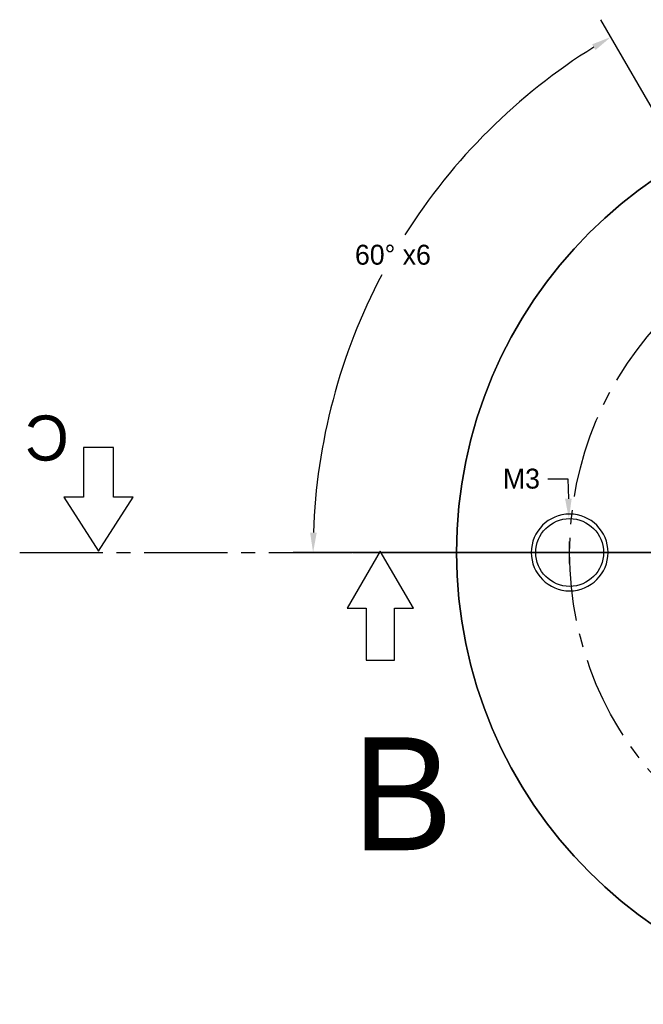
# Model space of a CAD drawing. Header units: inches. Extents: x 60.7 to 134.9, y -20 to 23.6.
# Tile 1 of 2: x 60.7 to 88.3, y -20 to 23.6. Entities that reach past the tile are written whole.
import ezdxf

# ---------------------------------------------------------------- set-up
doc = ezdxf.new("R2010")
doc.units = ezdxf.units.IN
doc.header["$LTSCALE"] = 24.5
doc.header["$MEASUREMENT"] = 0
doc.linetypes.add('CENTER2', pattern=[1.125, 0.75, -0.125, 0.125, -0.125])
doc.linetypes.add('HIDDEN2', pattern=[0.1875, 0.125, -0.0625])
for name, color, linetype in [('x house b-SYM', 251, 'CENTER2'), ('x house b-VIS', 7, 'Continuous'), ('x house f-HID', 7, 'HIDDEN2'), ('x house f-VIS', 7, 'Continuous'), ('x house s-HAT', 7, 'Continuous'), ('x house s-SYM', 251, 'CENTER2'), ('x house s-VIS', 7, 'Continuous'), ('x house top-DIM', 6, 'Continuous'), ('x house top-VIS', 7, 'Continuous'), ('y assy s-HAT', 7, 'Continuous'), ('y assy s-SYM', 251, 'CENTER2'), ('y assy s-VIS', 7, 'Continuous'), ('y assy top-DIM', 6, 'Continuous'), ('y assy top-SYM', 251, 'CENTER2'), ('y assy top-VIS', 7, 'Continuous')]:
    doc.layers.add(name, color=color, linetype=linetype)
doc.dimstyles.new('Standard 2', dxfattribs={"dimscale": 4.9, "dimtxt": 0.18, "dimasz": 0.18, "dimexe": 0.18, "dimexo": 0.0625, "dimgap": 0.09, "dimtad": 0, "dimtih": 1, "dimtoh": 1, "dimzin": 0, "dimdsep": 46, "dimtxsty": 'Standard', "dimcen": 0.1, "dimadec": 0, "dimazin": 0, "dimtfac": 1, "dimtofl": 0, "dimtmove": 0, "dimatfit": 3, "dimfxl": 0, "dimtolj": 1, "dimtzin": 0, "dimarcsym": 0})

# ---------------------------------------------------------------- blocks, each defined once
blk = doc.blocks.new('*D35')
at = {"layer": 'Defpoints', "color": 0}
for p in [(79.814, 16.938), (92.5, 12.99), (85, 0), (100, 0)]:
    blk.add_point(p, dxfattribs=at)
at = {"layer": 'x house top-DIM', "color": 0, "lineweight": -2}
for p, q in [((92.347, 13.256), (86.384, 23.584)), ((84.694, 0), (72.767, 0))]:
    blk.add_line(p, q, dxfattribs=at)
for start, end in [(121.9179, 147.7597), (152.1908, 178.0821)]:
    blk.add_arc((100, 0), 26.351, start, end, dxfattribs=at)
at = {"layer": 'x house top-DIM', "color": 0}
for points in [[(85.993, 22.493), (86.144, 22.241), (86.825, 22.82)], [(73.811, 0.879), (73.517, 0.884), (73.649, 0)]]:
    blk.add_solid(points, dxfattribs=at)
at = {"layer": 'x house top-DIM', "color": 0, "insert": (77.18, 13.175), "char_height": 0.882, "attachment_point": 5}
blk.add_mtext('\\A1;60° x6', dxfattribs=at)
blk = doc.blocks.new('*D39')
at = {"layer": 'Defpoints', "color": 0}
for p in [(84.965, 1.5), (85.035, -1.5)]:
    blk.add_point(p, dxfattribs=at)
at = {"layer": 'x house top-DIM', "color": 0, "lineweight": -2}
for p, q in [((84.041, 3.263), (84.923, 3.263)), ((84.923, 3.263), (84.944, 2.381)), ((85, -0.49), (85, 0.49)), ((84.51, 0), (85.49, 0))]:
    blk.add_line(p, q, dxfattribs=at)
at = {"layer": 'x house top-DIM', "color": 0}
blk.add_solid([(85.091, 2.385), (84.797, 2.378), (84.965, 1.5)], dxfattribs=at)
at = {"layer": 'x house top-DIM', "color": 0, "insert": (82.865, 3.263), "char_height": 0.882, "attachment_point": 5}
blk.add_mtext('\\A1;M3', dxfattribs=at)
blk = doc.blocks.new('gefbwy')
at = {"color": 0, "linetype": 'ByBlock'}
blk.add_lwpolyline([(0, -2.2), (0.6, -2.2), (0.6, 0), (1.4, 0), (0, 2.4), (-1.4, 0), (-0.6, 0), (-0.6, -2.2)], close=True, dxfattribs=at)

msp = doc.modelspace()

# ---------------------------------------------------------------- hatches: boundary and pattern name
at = {"layer": 'x house s-HAT', "extrusion": (-6.14643e-17, -1, -6.72082e-31)}
h = msp.add_hatch(dxfattribs=at)
h.set_pattern_fill('ANSI31', color=256, scale=4, style=0)
h.paths.add_polyline_path([(83.5, 52), (83.5, 60), (80, 60), (80, 52)])
h.paths.add_polyline_path([(106.399, 97.69), (105.75, 97.041), (105.75, 52), (113.3, 52), (113.3, 60), (108.75, 60), (108.75, 93.671), (107.421, 95), (108.75, 96.329), (108.75, 100), (105.75, 100), (105.75, 98.339)])
h.paths.add_polyline_path([(116.7, 60), (116.7, 52), (120, 52), (120, 60)])
h.paths.add_polyline_path([(94.25, 97.041), (93.601, 97.69), (94.25, 98.339), (94.25, 100), (91.25, 100), (91.25, 96.329), (92.579, 95), (91.25, 93.671), (91.25, 60), (86.5, 60), (86.5, 52), (94.25, 52)])
at = {"layer": 'x house s-HAT', "extrusion": (0, -1, 0)}
h = msp.add_hatch(dxfattribs=at)
h.set_pattern_fill('ANSI31', color=256, scale=4, style=0)
h.paths.add_polyline_path([(86.194, 60), (86.5, 60), (86.5, 52), (86.194, 52)])
h.paths.add_polyline_path([(83.8, 52), (83.8, 60), (83.5, 60), (83.5, 52)])
at = {"layer": 'y assy s-HAT', "extrusion": (-4.00288e-16, -1, 2.56567e-30)}
h = msp.add_hatch(dxfattribs=at)
h.set_pattern_fill('ANSI31', color=256, scale=4, style=0)
h.set_pattern_definition([(45, (74.98975, 1e-43), (-0.3535534, 0.3535534), [])])
h.paths.add_polyline_path([(93.601, 97.69), (94.25, 98.339), (94.25, 100), (91.25, 100), (91.25, 96.329), (92.579, 95), (91.25, 93.671), (91.25, 60), (86.5, 60), (86.5, 52), (94.25, 52), (94.25, 97.041)])
h.paths.add_polyline_path([(105.75, 98.339), (106.399, 97.69), (105.75, 97.041), (105.75, 52), (113.3, 52), (113.3, 60), (108.75, 60), (108.75, 93.671), (107.421, 95), (108.75, 96.329), (108.75, 100), (105.75, 100)])
h.paths.add_polyline_path([(116.7, 60), (116.7, 52), (120, 52), (120, 60)])
h.paths.add_polyline_path([(80, 60), (80, 52), (83.5, 52), (83.5, 60)])

# ---------------------------------------------------------------- linework, layer by layer
at = {"layer": 'x house b-SYM', "ltscale": 0.2}
msp.add_line((60.67, 0), (134.917, 0), dxfattribs=at)
msp.add_circle((100, 0), 15, dxfattribs=at)
at = {"layer": 'x house b-VIS', "extrusion": (0, 0, -1)}
for centre, radius in [((-100, 0), 20), ((-85, 0), 1.7)]:
    msp.add_circle(centre, radius, dxfattribs=at)
at = {"layer": 'x house f-HID'}
for p, q in [((83.5, 0, 60), (83.5, 0, 52)), ((83.803, 0, 60), (83.803, 0, 52)), ((86.196, 0, 60), (86.196, 0, 52)), ((86.5, 0, 60), (86.5, 0, 52))]:
    msp.add_line(p, q, dxfattribs=at)
at = {"layer": 'x house f-VIS'}
for p, q in [((80, 0, 52), (120, 0, 52)), ((80, 0, 60), (120, 0, 60)), ((80, 0, 52), (80, 0, 60))]:
    msp.add_line(p, q, dxfattribs=at)
at = {"layer": 'x house s-HAT', "extrusion": (0, -1, 0)}
for p, q in [((83.5, 0, 60), (83.8, 0, 60)), ((83.8, 0, 52), (83.5, 0, 52)), ((86.194, 0, 60), (86.5, 0, 60)), ((86.5, 0, 52), (86.194, 0, 52))]:
    msp.add_line(p, q, dxfattribs=at)
at = {"layer": 'x house s-SYM', "ltscale": 0.2, "extrusion": (0, -1, 0)}
msp.add_line((85, 0, 61.984), (85, 0, 49.359), dxfattribs=at)
at = {"layer": 'x house s-VIS'}
for p, q in [((83.5, 0, 60), (80, 0, 60)), ((80, 0, 60), (80, 0, 52)), ((80, 0, 52), (83.5, 0, 52)), ((83.5, 0, 60), (86.5, 0, 60)), ((86.5, 0, 52), (83.5, 0, 52)), ((83.8, 0, 52), (83.8, 0, 60)), ((86.194, 0, 60), (86.194, 0, 52)), ((91.25, 0, 60), (86.5, 0, 60)), ((86.5, 0, 52), (94.25, 0, 52))]:
    msp.add_line(p, q, dxfattribs=at)
at = {"layer": 'x house s-VIS', "lineweight": 13}
for p, q in [((83.5, 0, 52), (83.5, 0, 60)), ((86.5, 0, 60), (86.5, 0, 52))]:
    msp.add_line(p, q, dxfattribs=at)
at = {"layer": 'x house top-VIS'}
for centre, radius in [((100, 0), 20), ((85, 0), 1.5)]:
    msp.add_circle(centre, radius, dxfattribs=at)
at = {"layer": 'y assy s-SYM', "ltscale": 0.2, "extrusion": (-4.00288e-16, -1, 2.56567e-30)}
msp.add_line((85, 0, 62.449), (85, 0, 50.739), dxfattribs=at)
at = {"layer": 'y assy s-VIS'}
for p, q in [((83.5, 0, 60), (80, 0, 60)), ((80, 0, 60), (80, 0, 52)), ((80, 0, 52), (83.5, 0, 52)), ((83.5, 0, 52), (83.5, 0, 60)), ((83.5, 0, 60), (86.5, 0, 60)), ((86.5, 0, 52), (83.5, 0, 52)), ((91.25, 0, 60), (86.5, 0, 60)), ((86.5, 0, 60), (86.5, 0, 52)), ((86.5, 0, 52), (94.25, 0, 52))]:
    msp.add_line(p, q, dxfattribs=at)
at = {"layer": 'y assy top-DIM', "color": 251, "linetype": 'CENTER2', "ltscale": 0.2}
msp.add_line((75.389, 0), (127.536, 0), dxfattribs=at)
at = {"layer": 'y assy top-SYM'}
for p, q in [((85, -0.49), (85, 0.49)), ((84.51, 0), (85.49, 0))]:
    msp.add_line(p, q, dxfattribs=at)
at = {"layer": 'y assy top-VIS'}
for centre, radius in [((100, 0), 20), ((85, 0), 1.5)]:
    msp.add_circle(centre, radius, dxfattribs=at)

# ---------------------------------------------------------------- block references
at = {"layer": 'x house b-VIS', "extrusion": (0, 0, -1), "xscale": 1.100261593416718, "yscale": -0.995325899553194, "zscale": 1.100261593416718}
msp.add_blockref('gefbwy', (-64.156, 2.451), dxfattribs=at)
at = {"layer": 'y assy top-DIM', "color": 7, "xscale": 1.04874070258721, "yscale": 1.048074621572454, "zscale": 1.04874070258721}
msp.add_blockref('gefbwy', (76.622, -2.463), dxfattribs=at)

# ---------------------------------------------------------------- texts
at = {"layer": 'x house b-VIS', "extrusion": (0, 0, -1), "insert": (62.847, 6.066), "char_height": 2, "width": 3.0388, "attachment_point": 1, "text_direction": (-1, 0, 0)}
msp.add_mtext('C', dxfattribs=at)
at = {"layer": 'y assy top-DIM', "color": 7, "insert": (75.383, -8.179), "char_height": 5, "width": 4.767, "attachment_point": 1}
msp.add_mtext('B', dxfattribs=at)

# ---------------------------------------------------------------- dimensions: what is measured, and where the dimension line sits
at = {"layer": 'x house top-DIM'}
dim = msp.add_angular_dim_3p(base=(79.814, 16.938), center=(100, 0), p1=(85, 0), p2=(92.5, 12.99), text='<> x6', dimstyle='Standard 2', dxfattribs=at)
dim.commit()
dim.dimension.update_dxf_attribs({"geometry": '*D35', "text_midpoint": (77.18, 13.175)})
dim = msp.add_diameter_dim_2p(p1=(85.035, -1.5), p2=(84.965, 1.5), text='M3', dimstyle='Standard 2', dxfattribs=at)
dim.commit()
dim.dimension.update_dxf_attribs({"geometry": '*D39', "text_midpoint": (82.865, 3.263)})

doc.saveas('drawing.dxf')
